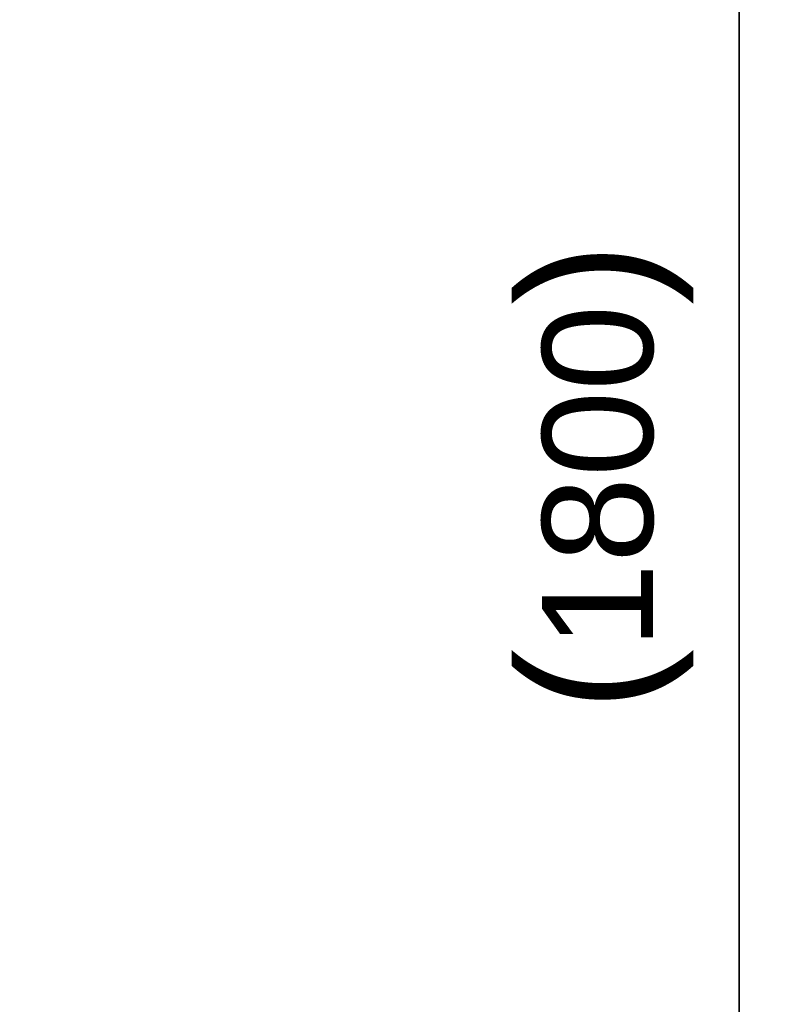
# Model space of a CAD drawing. Header units: millimetres. Extents: x 4 to 1188, y 1 to 840.
# Tile 76 of 210: x 423 to 458, y 391 to 435. Entities that reach past the tile are written whole.
import ezdxf

# ---------------------------------------------------------------- set-up
doc = ezdxf.new("R2010")
doc.units = ezdxf.units.MM
doc.layers.add('1', color=7, linetype='Continuous')
doc.styles.add('Arial Unicode MS', font='Arial Unicode MS')
doc.dimstyles.get("Standard").update_dxf_attribs({"dimtxt": 0.18, "dimasz": 0.18, "dimexe": 0.18, "dimexo": 0.0625, "dimgap": 0.09, "dimtad": 0, "dimtih": 1, "dimtoh": 1, "dimdec": 4, "dimzin": 0, "dimdsep": 46, "dimtxsty": 'Standard', "dimcen": 0.09, "dimadec": 0, "dimazin": 0, "dimtfac": 1, "dimtdec": 4, "dimtofl": 0, "dimtmove": 0, "dimatfit": 3, "dimfxl": 0, "dimtolj": 1, "dimtzin": 0, "dimarcsym": 0})

# ---------------------------------------------------------------- blocks, each defined once
blk = doc.blocks.new('_U21')
at = {"layer": '1', "color": 18, "lineweight": 35}
for p, q in [((398.203, 543.374), (457.791, 543.374)), ((455.791, 543.374), (455.791, 286.274)), ((419.632, 286.274), (457.791, 286.274))]:
    blk.add_line(p, q, dxfattribs=at)
at = {"layer": '1', "color": 18, "lineweight": 70}
for points in [[(455.791, 543.374), (456.567, 539.874), (455.015, 539.874)], [(455.791, 286.274), (455.015, 289.774), (456.567, 289.774)]]:
    blk.add_solid(points, dxfattribs=at)
at = {"layer": '1', "color": 18, "linetype": 'Continuous', "lineweight": 13, "insert": (453.721, 404.267), "char_height": 5, "attachment_point": 7, "rotation": 90, "line_spacing_factor": 1.047437, "style": 'Arial Unicode MS'}
blk.add_mtext('\\fArial Unicode MS|b0|i0;\\W1.0000;{\\H1.21x;(}1800{\\H1.21x;)}', dxfattribs=at)

msp = doc.modelspace()

# ---------------------------------------------------------------- dimensions: what is measured, and where the dimension line sits
at = {"layer": '1', "color": 18, "linetype": 'Continuous', "lineweight": 13}
dim = msp.add_linear_dim(base=(455.7907, 286.2743), p1=(351.5315, 543.3738), p2=(407.9172, 286.2743), angle=90, dimstyle='Standard', override={"dimtxt": 5, "dimasz": 3.5, "dimexe": 2, "dimexo": 1, "dimgap": 2.5, "dimtad": 1, "dimtih": 0, "dimtoh": 0, "dimdec": 0, "dimlfac": 7, "dimzin": 8, "dimdsep": 44, "dimlunit": 2, "dimpost": '(<>)', "dimtxsty": 'Arial Unicode MS', "dimsah": 1, "dimse1": 0, "dimse2": 0, "dimsd1": 0, "dimsd2": 0, "dimclrd": 18, "dimclre": 18, "dimclrt": 18, "dimtm": -0.1, "dimtfac": 0.4, "dimtdec": 2, "dimtofl": 1, "dimtmove": 0, "dimtzin": 8, "dimlwd": 35, "dimlwe": 35}, dxfattribs=at)
dim.commit()
dim.dimension.update_dxf_attribs({"geometry": '_U21', "text_midpoint": (455.7907, 414.8241), "dimtype": 160})

doc.saveas('drawing.dxf')
